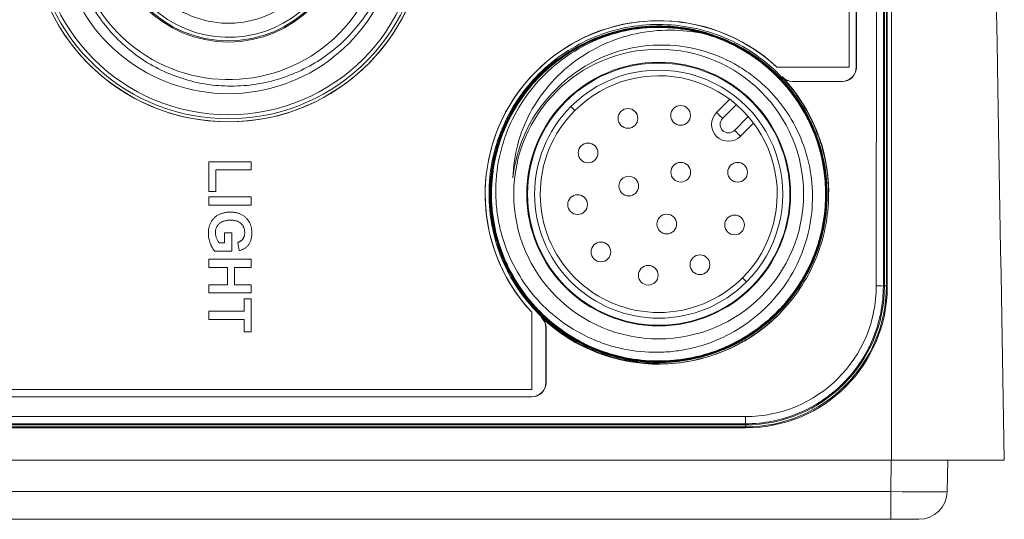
# Model space of a CAD drawing. Header units: millimetres. Extents: x 10 to 272, y 8 to 208.
# Tile 21 of 25: x 164 to 181, y 100 to 109. Entities that reach past the tile are written whole.
import ezdxf

# ---------------------------------------------------------------- set-up
doc = ezdxf.new("R2010")
doc.units = ezdxf.units.MM

msp = doc.modelspace()

# ---------------------------------------------------------------- linework, layer by layer
at = {"color": 7, "linetype": 'Continuous', "lineweight": 15}
for p, q in [((179.3724, 101.1866), (179.3724, 115.1866)), ((178.6221, 112.099), (178.6221, 108.1569)), ((178.6221, 112.0967), (178.6221, 108.1547)), ((178.7471, 112.0991), (178.7471, 108.1554)), ((178.7504, 108.1521), (178.7504, 112.0991)), ((179.1037, 104.2763), (179.1061, 112.1013)), ((179.231, 112.0991), (179.2287, 104.2741)), ((179.2471, 104.2741), (179.2471, 112.0991)), ((179.2824, 112.0975), (179.2824, 104.2757)), ((179.2944, 112.1094), (179.2968, 104.2613)), ((181.1927, 111.4625), (181.2427, 108.5986)), ((178.6221, 108.1569), (177.3431, 108.1569)), ((177.3431, 108.1547), (177.3431, 108.1569)), ((178.6221, 108.1547), (177.3431, 108.1547)), ((178.6221, 108.1547), (178.6221, 108.1569)), ((178.7471, 108.1554), (178.7504, 108.1521)), ((177.438, 107.9802), (177.4395, 107.9835)), ((177.6195, 107.9021), (178.5005, 107.9021)), ((178.4972, 107.9054), (177.621, 107.9054)), ((178.5005, 107.9021), (178.4972, 107.9054)), ((181.2571, 107.7744), (181.3071, 104.9117)), ((176.2735, 107.3543), (176.5058, 107.5865)), ((176.3796, 107.2482), (176.6233, 107.4919)), ((173.7633, 107.3896), (173.6926, 107.4603)), ((176.5917, 107.0361), (176.8354, 107.2798)), ((176.6978, 106.93), (176.9301, 107.1623)), ((167.2765, 105.9517), (167.2765, 106.4805)), ((167.2765, 106.4805), (167.2765, 106.4804)), ((167.2765, 106.4805), (168.0265, 106.4805)), ((167.2765, 105.9516), (167.2765, 106.4804)), ((167.2765, 106.4804), (168.0265, 106.4804)), ((168.0265, 106.4805), (168.0265, 106.3363)), ((168.0265, 106.4805), (168.0265, 106.4804)), ((168.0265, 106.4804), (168.0265, 106.3362)), ((167.4015, 106.3363), (167.4015, 105.9517)), ((167.4015, 106.3363), (167.4015, 106.3362)), ((168.0265, 106.3363), (167.4015, 106.3363)), ((167.4015, 106.3362), (167.4015, 105.9516)), ((168.0265, 106.3362), (167.4015, 106.3362)), ((168.0265, 106.3363), (168.0265, 106.3362)), ((167.4015, 105.9517), (167.2765, 105.9517)), ((167.2765, 105.9517), (167.2765, 105.9516)), ((167.4015, 105.9516), (167.2765, 105.9516)), ((167.4015, 105.9517), (167.4015, 105.9516)), ((167.2765, 105.7114), (167.2765, 105.8556)), ((167.2765, 105.8556), (167.2765, 105.8555)), ((167.2765, 105.8556), (168.0265, 105.8556)), ((167.2765, 105.7113), (167.2765, 105.8555)), ((167.2765, 105.8555), (168.0265, 105.8555)), ((168.0265, 105.8556), (168.0265, 105.7114)), ((168.0265, 105.8556), (168.0265, 105.8555)), ((168.0265, 105.8555), (168.0265, 105.7113)), ((172.1721, 105.9072), (172.1721, 105.905)), ((168.0265, 105.7114), (167.2765, 105.7114)), ((167.2765, 105.7114), (167.2765, 105.7113)), ((168.0265, 105.7113), (167.2765, 105.7113)), ((167.6541, 105.5864), (167.6541, 105.5863)), ((168.0265, 105.7114), (168.0265, 105.7113)), ((167.6603, 105.4422), (167.6603, 105.4421)), ((167.999, 105.3961), (167.999, 105.396)), ((167.3919, 105.2211), (167.3919, 105.221)), ((167.5554, 105.0384), (167.5554, 105.2211)), ((167.5554, 105.2211), (167.5554, 105.221)), ((167.5554, 105.2211), (167.6804, 105.2211)), ((167.5554, 105.0383), (167.5554, 105.221)), ((167.5554, 105.221), (167.6804, 105.221)), ((167.6804, 105.2211), (167.6804, 104.8942)), ((167.6804, 105.2211), (167.6804, 105.221)), ((167.6804, 105.221), (167.6804, 104.8941)), ((167.9112, 105.2208), (167.9112, 105.2207)), ((168.0362, 105.2188), (168.0362, 105.2187)), ((167.2669, 105.2107), (167.2669, 105.2106)), ((167.815, 104.9038), (167.7862, 105.048)), ((167.7862, 105.048), (167.7862, 105.0479)), ((167.815, 104.9037), (167.7862, 105.0479)), ((167.3792, 104.8942), (167.3792, 104.8941)), ((167.6804, 104.8942), (167.3792, 104.8942)), ((167.6804, 104.8941), (167.3792, 104.8941)), ((167.4576, 105.0384), (167.4576, 105.0383)), ((167.4576, 105.0384), (167.5554, 105.0384)), ((167.4576, 105.0383), (167.5554, 105.0383)), ((167.5554, 105.0384), (167.5554, 105.0383)), ((167.6804, 104.8942), (167.6804, 104.8941)), ((167.815, 104.9038), (167.815, 104.9037)), ((167.2765, 104.6058), (167.2765, 104.75)), ((167.2765, 104.75), (167.2765, 104.7499)), ((167.2765, 104.75), (168.0265, 104.75)), ((167.2765, 104.6057), (167.2765, 104.7499)), ((167.2765, 104.7499), (168.0265, 104.7499)), ((168.0265, 104.75), (168.0265, 104.6058)), ((168.0265, 104.75), (168.0265, 104.7499)), ((168.0265, 104.7499), (168.0265, 104.6057)), ((167.6035, 104.6058), (167.2765, 104.6058)), ((167.2765, 104.6058), (167.2765, 104.6057)), ((167.6035, 104.6057), (167.2765, 104.6057)), ((167.6035, 104.2981), (167.6035, 104.6058)), ((167.6035, 104.6058), (167.6035, 104.6057)), ((167.6035, 104.298), (167.6035, 104.6057)), ((167.7285, 104.6058), (167.7285, 104.2981)), ((167.7285, 104.6058), (167.7285, 104.6057)), ((168.0265, 104.6058), (167.7285, 104.6058)), ((167.7285, 104.6057), (167.7285, 104.298)), ((168.0265, 104.6057), (167.7285, 104.6057)), ((168.0265, 104.6058), (168.0265, 104.6057)), ((176.8039, 104.3491), (176.7332, 104.4198)), ((167.2765, 104.1539), (167.2765, 104.2981)), ((167.2765, 104.2981), (167.6035, 104.2981)), ((167.2765, 104.2981), (167.2765, 104.298)), ((167.2765, 104.1538), (167.2765, 104.298)), ((167.2765, 104.298), (167.6035, 104.298)), ((167.6035, 104.2981), (167.6035, 104.298)), ((167.7285, 104.2981), (167.7285, 104.298)), ((167.7285, 104.2981), (168.0265, 104.2981)), ((167.7285, 104.298), (168.0265, 104.298)), ((168.0265, 104.2981), (168.0265, 104.1539)), ((168.0265, 104.2981), (168.0265, 104.298)), ((168.0265, 104.298), (168.0265, 104.1538)), ((179.2287, 104.2741), (179.2471, 104.2741)), ((179.2824, 104.2757), (179.2471, 104.2757)), ((179.2824, 104.2757), (179.2968, 104.2613)), ((167.2765, 104.1539), (167.2765, 104.1538)), ((168.0265, 104.1539), (167.2765, 104.1539)), ((168.0265, 104.1538), (167.2765, 104.1538)), ((167.9015, 103.827), (167.9015, 104.0482)), ((167.9015, 104.0482), (167.9015, 104.0481)), ((167.9015, 104.0482), (168.0265, 104.0482)), ((167.9015, 103.827), (167.9015, 104.0481)), ((167.9015, 104.0481), (168.0265, 104.0481)), ((168.0265, 104.1539), (168.0265, 104.1538)), ((168.0265, 104.0482), (168.0265, 103.4617)), ((168.0265, 104.0482), (168.0265, 104.0481)), ((168.0265, 104.0481), (168.0265, 103.4616)), ((181.3215, 104.0863), (181.3721, 101.1866)), ((167.2765, 103.6828), (167.2765, 103.827)), ((167.2765, 103.6827), (167.2765, 103.827)), ((167.2765, 103.827), (167.2765, 103.827)), ((167.2765, 103.827), (167.9015, 103.827)), ((167.2765, 103.827), (167.9015, 103.827)), ((167.9015, 103.827), (167.9015, 103.827)), ((167.2765, 103.6828), (167.2765, 103.6827)), ((167.9015, 103.6828), (167.2765, 103.6828)), ((167.9015, 103.6827), (167.2765, 103.6827)), ((167.9015, 103.4617), (167.9015, 103.6828)), ((167.9015, 103.6828), (167.9015, 103.6827)), ((167.9015, 103.4616), (167.9015, 103.6827)), ((172.9971, 103.8116), (172.9971, 102.4399)), ((172.9971, 103.8093), (172.9971, 103.8116)), ((172.9971, 103.8093), (172.9971, 102.4376)), ((173.1691, 103.7147), (173.1724, 103.7163)), ((173.2471, 103.5333), (173.2471, 102.5615)), ((173.2504, 102.5582), (173.2504, 103.5348)), ((168.0265, 103.4617), (167.9015, 103.4617)), ((167.9015, 103.4617), (167.9015, 103.4616)), ((168.0265, 103.4616), (167.9015, 103.4616)), ((168.0265, 103.4617), (168.0265, 103.4616)), ((175.2471, 102.9008), (175.2471, 102.892)), ((172.9971, 102.4399), (162.4971, 102.4399)), ((172.9971, 102.4376), (162.4971, 102.4376)), ((172.9971, 102.4376), (172.9971, 102.4399)), ((173.2471, 102.5615), (173.2504, 102.5582)), ((162.4937, 102.3082), (173.0005, 102.3082)), ((172.9972, 102.3116), (162.497, 102.3116)), ((173.0005, 102.3082), (172.9972, 102.3116)), ((158.4596, 101.9579), (176.7846, 101.9579)), ((176.7846, 101.9579), (176.7846, 101.8307)), ((176.7979, 101.7609), (158.4463, 101.7609)), ((176.7846, 101.8307), (158.4596, 101.8307)), ((158.4596, 101.8116), (176.7846, 101.8116)), ((176.7828, 101.7761), (158.4614, 101.7761)), ((176.7828, 101.7761), (176.7828, 101.8116)), ((176.7979, 101.7609), (176.7828, 101.7761)), ((176.7846, 101.8307), (176.7846, 101.8116)), ((155.8718, 101.1866), (179.3724, 101.1866)), ((179.359, 100.6278), (179.3688, 101.1866)), ((180.3686, 101.1866), (180.3589, 100.6278)), ((155.8852, 100.6278), (179.359, 100.6278)), ((179.359, 100.6278), (179.359, 100.1366)), ((179.359, 100.1366), (155.8852, 100.1366)), ((179.8589, 100.1366), (179.359, 100.1366))]:
    msp.add_line(p, q, dxfattribs=at)
at = {"color": 7, "linetype": 'Continuous', "lineweight": 15, "flags": 128}
for points in [[(181.2427, 108.5986), (181.2499, 108.1865), (181.2571, 107.7744)], [(177.621, 107.9054), (177.6202, 107.9037), (177.6195, 107.9021)], [(176.3796, 107.2482), (176.3589, 107.2689), (176.339, 107.2888), (176.3207, 107.3071), (176.3046, 107.3232), (176.2914, 107.3364), (176.2816, 107.3462), (176.2756, 107.3522), (176.2735, 107.3543)], [(176.6978, 106.93), (176.6958, 106.932), (176.6897, 106.9381), (176.6799, 106.9479), (176.6667, 106.9611), (176.6507, 106.9771), (176.6323, 106.9955), (176.6124, 107.0154), (176.5917, 107.0361)], [(181.3071, 104.9117), (181.3143, 104.499), (181.3215, 104.0863)], [(173.2504, 103.5348), (173.2488, 103.534), (173.2471, 103.5333)]]:
    msp.add_lwpolyline(points, dxfattribs=at)
at = {"color": 7, "linetype": 'Continuous', "lineweight": 15}
for centre, radius in [((167.6221, 110.6866), 3.375), ((167.6221, 110.6866), 2.0839), ((167.6221, 110.6866), 2.0625), ((175.2471, 105.9054), 2.5683), ((175.2471, 105.9054), 2.3375), ((175.2482, 105.9047), 2.325), ((174.7021, 107.2479), 0.175), ((175.6357, 107.302), 0.175), ((173.9957, 106.6352), 0.175), ((175.6371, 106.2936), 0.175), ((176.6455, 106.2922), 0.175), ((174.717, 106.047), 0.175), ((173.8102, 105.7186), 0.175), ((175.3906, 105.3734), 0.175), ((176.5915, 105.3586), 0.175), ((174.2229, 104.8794), 0.175), ((175.9787, 104.6521), 0.175), ((175.0621, 104.4667), 0.175)]:
    msp.add_circle(centre, radius, dxfattribs=at)
for centre, radius, start, end in [((167.6221, 110.6866), 3, 116.88952, 63.11048), ((167.6221, 110.6876), 3.4998, 141.79092, 38.20908), ((167.6221, 110.6876), 3.4466, 141.05412, 38.94588), ((167.6232, 110.6858), 2, 148.70025, 121.29978), ((167.6295, 110.6828), 2.7469, 151.99111, 40.92131), ((167.6221, 110.6858), 3.5, 180.0066, 359.9934), ((175.2471, 105.9046), 3.075, 47.03132, 179.99201), ((175.2471, 105.9072), 3.0748, 47.02514, 222.96614), ((175.2471, 105.9054), 2.9565, 74.26398, 102.87829), ((175.2482, 105.9047), 2.2, 315.00001, 135.00001), ((175.2482, 105.9047), 2.1, 315.00001, 135.00001), ((175.2471, 105.9063), 3.0168, 0.72028, 43.42771), ((175.2471, 105.9054), 2.6008, 138.0164, 173.686), ((175.2482, 105.9047), 2.2, 135.00001, 315.00001), ((175.2482, 105.9047), 2.1, 135.00001, 315.00001), ((176.4857, 107.1421), 0.3, 135.00001, 315.00001), ((176.4857, 107.1421), 0.15, 135.00001, 315.00001), ((175.2464, 105.905), 3.0743, 180.00049, 222.97574), ((176.7846, 104.277), 2.3191, 270, 359.98254), ((176.7846, 104.2741), 2.4625, 270, 0), ((179.1336, 102.4105), 1.866, 87.08068, 90.91947), ((175.2471, 105.9063), 3.0168, 226.54925, 314.46786), ((179.8589, 100.6366), 0.5, 270, 359)]:
    msp.add_arc(centre, radius, start, end, dxfattribs=at)
for centre, major_axis, ratio, start_param, end_param in [((178.4971, 108.1555), (-0.1315, 0.2128), 0.9993191, 2.5883838, 4.1585709), ((178.5004, 108.1522), (-0.1315, 0.2128), 0.9993191, 2.5883838, 4.1585709), ((176.7821, 104.2764), (1.7683, -1.7683), 0.9997259, 5.4979394, 7.0684312), ((176.7964, 104.2621), (-1.3153, 2.1279), 0.999319, 2.588262, 4.1587537), ((172.9971, 102.5617), (-0.1315, 0.2128), 0.9993191, 2.5883838, 4.1585709), ((173.0004, 102.5584), (-0.1315, 0.2128), 0.9993191, 2.5883838, 4.1585709), ((179.3589, 100.6366), (1, -0.0087), 0.0087242, 4.7126174, 6.2831092)]:
    msp.add_ellipse(centre, major_axis=major_axis, ratio=ratio, start_param=start_param, end_param=end_param, dxfattribs=at)
for points, knots in [([(168.9789, 113.3622), (169.1113, 113.2922), (169.2372, 113.213), (169.4765, 113.0366), (169.5905, 112.9386), (169.9063, 112.6237), (170.0828, 112.3855), (170.3625, 111.8572), (170.46, 111.5786), (170.5431, 111.139), (170.5597, 110.9903), (170.5704, 110.6949), (170.5648, 110.5474), (170.5309, 110.2525), (170.5023, 110.1045), (170.4241, 109.8188), (170.3744, 109.6798), (170.254, 109.4095), (170.1825, 109.277), (170.0217, 109.027), (169.9325, 108.9092), (169.737, 108.6877), (169.63, 108.5835), (169.4004, 108.3925), (169.1588, 108.2215), (168.8939, 108.089), (168.617, 107.9766), (168.4749, 107.9315), (168.1874, 107.8638), (168.0413, 107.841), (167.7445, 107.818), (167.5942, 107.8181), (167.2994, 107.8412), (167.1536, 107.8642), (166.865, 107.933), (166.7216, 107.9794), (166.4476, 108.0924), (166.3159, 108.1592), (166.063, 108.3133), (165.9409, 108.4014), (165.7145, 108.5938), (165.6097, 108.6979), (165.417, 108.9221), (165.3285, 109.0433), (165.1725, 109.2973), (165.1054, 109.4291), (164.9924, 109.702), (164.9464, 109.8438), (164.8426, 110.2801), (164.8203, 110.5747), (164.8709, 111.1712), (164.943, 111.4584), (165.12, 111.8696), (165.1902, 112.0019), (165.3497, 112.2519), (165.4393, 112.3703), (165.5391, 112.4821)], [0, 0, 0, 0, 0.03125, 0.03125, 0.0625, 0.0625, 0.125, 0.125, 0.1875, 0.1875, 0.21875, 0.21875, 0.25, 0.25, 0.28125, 0.28125, 0.3125, 0.3125, 0.34375, 0.34375, 0.375, 0.375, 0.40625, 0.40625, 0.4375, 0.46875, 0.46875, 0.5, 0.5, 0.53125, 0.53125, 0.5625, 0.5625, 0.59375, 0.59375, 0.625, 0.625, 0.65625, 0.65625, 0.6875, 0.6875, 0.71875, 0.71875, 0.75, 0.75, 0.78125, 0.78125, 0.8125, 0.8125, 0.875, 0.875, 0.9375, 0.9375, 0.96875, 0.96875, 1, 1, 1, 1]), ([(166.7455, 112.1998), (167.113, 112.4129), (167.5456, 112.485), (168.3791, 112.3204), (168.7517, 112.0892), (169.2696, 111.4156), (169.3971, 110.9961), (169.3419, 110.1482), (169.1611, 109.7488), (168.5603, 109.148), (168.1608, 108.9671), (167.313, 108.9119), (166.8935, 109.0395), (166.2199, 109.5573), (165.9887, 109.93), (165.8241, 110.7635), (165.8962, 111.196), (166.1093, 111.5635)], [0, 0, 0, 0, 0.125, 0.125, 0.25, 0.25, 0.375, 0.375, 0.5, 0.5, 0.625, 0.625, 0.75, 0.75, 0.875, 0.875, 1, 1, 1, 1]), ([(175.2471, 102.9008), (174.8527, 102.9006), (174.4594, 102.9789), (173.7315, 103.2805), (173.3978, 103.5036), (172.8409, 104.0612), (172.6182, 104.3953), (172.3176, 105.123), (172.2397, 105.517), (172.2408, 106.3048), (172.3197, 106.6983), (172.6225, 107.4261), (172.8462, 107.7594), (173.404, 108.3152), (173.7384, 108.5377), (174.4667, 108.8377), (174.8604, 108.9153), (175.6489, 108.9137), (176.0423, 108.8345), (176.7692, 108.5317), (177.1028, 108.3079), (177.6586, 107.7499), (177.8809, 107.416), (178.1815, 106.6868), (178.259, 106.2932), (178.2578, 105.5056), (178.1788, 105.1118), (177.8766, 104.3846), (177.6534, 104.0511), (177.0954, 103.494), (176.7616, 103.2714), (176.2157, 103.0456), (176.0265, 102.9882), (175.6399, 102.9113), (175.4443, 102.892), (175.2471, 102.892)], [0, 0, 0, 0, 0.0625, 0.0625, 0.125, 0.125, 0.1875, 0.1875, 0.25, 0.25, 0.3125, 0.3125, 0.375, 0.375, 0.4375, 0.4375, 0.5, 0.5, 0.5625, 0.5625, 0.625, 0.625, 0.6875, 0.6875, 0.75, 0.75, 0.8125, 0.8125, 0.875, 0.875, 0.9375, 0.9375, 0.96875, 0.96875, 1, 1, 1, 1]), ([(174.5881, 108.7876), (174.7765, 108.8308), (174.966, 108.8549), (175.2519, 108.8638), (175.3475, 108.8622), (175.5392, 108.8495), (175.6355, 108.8384), (175.9192, 108.7916), (176.1034, 108.7425), (176.4619, 108.6086), (176.6367, 108.5231), (176.9615, 108.3231), (177.1135, 108.208), (177.3963, 107.9469), (177.5244, 107.8029), (177.6929, 107.5722), (177.7454, 107.4926), (177.8428, 107.3278), (177.8879, 107.2423), (178.01, 106.9807), (178.0734, 106.8009), (178.1651, 106.4306), (178.1934, 106.2381), (178.2119, 105.856), (178.2027, 105.6657), (178.1612, 105.3815), (178.1425, 105.2865), (178.0963, 105.0998), (178.0689, 105.0082), (177.9736, 104.7386), (177.8932, 104.5656), (177.6972, 104.2337), (177.5838, 104.0786), (177.3938, 103.8652), (177.3271, 103.7971), (177.1865, 103.667), (177.1122, 103.6047), (176.8826, 103.4304), (176.7203, 103.3305), (176.3776, 103.1625), (176.1953, 103.0941), (175.826, 102.9954), (175.6381, 102.9641), (175.3513, 102.9446), (175.2543, 102.9427), (175.0623, 102.9484), (174.967, 102.9559), (174.6834, 102.9919), (174.4973, 103.0339), (174.131, 103.1553), (173.9559, 103.2331), (173.7071, 103.3736), (173.6263, 103.4244), (173.4692, 103.5343), (173.3926, 103.5937), (173.1738, 103.781), (173.0417, 103.9185), (172.8048, 104.2179), (172.6993, 104.3816), (172.5245, 104.7213), (172.4541, 104.8983), (172.374, 105.1746), (172.3516, 105.269), (172.3164, 105.4577), (172.3035, 105.5523), (172.2785, 105.837), (172.28, 106.028), (172.3208, 106.4121), (172.3595, 106.5992), (172.4439, 106.8723), (172.4764, 106.9621), (172.5504, 107.1391), (172.5922, 107.2266), (172.7285, 107.48), (172.8346, 107.6383), (173.0768, 107.9337), (173.2143, 108.0716), (173.5089, 108.3146), (173.6669, 108.4212), (173.92, 108.5584), (174.0074, 108.6004), (174.1841, 108.675), (174.2737, 108.7078), (174.5465, 108.7929), (174.7337, 108.8323), (175.1176, 108.8743), (175.3085, 108.8764), (175.5933, 108.8523), (175.688, 108.8397), (175.8768, 108.8052), (175.9713, 108.7831), (176.2478, 108.7041), (176.425, 108.6342), (176.7655, 108.4607), (176.9296, 108.3559), (177.2299, 108.1202), (177.3678, 107.9887), (177.5561, 107.7706), (177.6159, 107.6942), (177.7264, 107.5377), (177.7776, 107.4572), (177.9192, 107.209), (177.9979, 107.0342), (178.1211, 106.6686), (178.164, 106.4827), (178.2016, 106.1992), (178.2096, 106.104), (178.2163, 105.912), (178.215, 105.8151), (178.1971, 105.5282), (178.1669, 105.3401), (178.0705, 104.9702), (178.0033, 104.7874), (177.8376, 104.4437), (177.7388, 104.2807), (177.5662, 104.0498), (177.5045, 103.9751), (177.3754, 103.8335), (177.3078, 103.7662), (177.0958, 103.5746), (176.9418, 103.46), (176.6114, 103.2613), (176.4392, 103.1793), (176.1704, 103.0816), (176.0791, 103.0533), (175.893, 103.0054), (175.7981, 102.9859), (175.5142, 102.9416), (175.3241, 102.9305), (174.9419, 102.945), (174.749, 102.9712), (174.3777, 103.0589), (174.1972, 103.1202), (173.9344, 103.239), (173.8482, 103.2832), (173.6822, 103.3787), (173.6019, 103.4301), (173.3691, 103.5957), (173.2238, 103.7216), (172.9585, 104.0011), (172.8413, 104.1516), (172.6879, 104.3929), (172.6405, 104.476), (172.5535, 104.6474), (172.5139, 104.7358), (172.4093, 105.0033), (172.3574, 105.1866), (172.2889, 105.5629), (172.2728, 105.7569), (172.278, 106.1383), (172.2988, 106.3278), (172.358, 106.6102), (172.3824, 106.7039), (172.4396, 106.8866), (172.4725, 106.9761), (172.5837, 107.2393), (172.6752, 107.4085), (172.8905, 107.7279), (173.012, 107.8749), (173.2817, 108.1444), (173.4319, 108.268), (173.7497, 108.4814), (173.9173, 108.5719), (174.2699, 108.7205), (174.4557, 108.7783), (174.8291, 108.856), (175.0186, 108.8769), (175.3072, 108.8805), (175.4039, 108.877), (175.5946, 108.8609), (175.6892, 108.8483), (175.9702, 108.7969), (176.1554, 108.7444), (176.5139, 108.6038), (176.6838, 108.5173), (177.0056, 108.3126), (177.1589, 108.193), (177.4364, 107.9293), (177.5612, 107.7854), (177.7831, 107.4736), (177.88, 107.3049), (178.0372, 106.9575), (178.099, 106.7771), (178.1877, 106.4026), (178.2136, 106.2116), (178.2286, 105.831), (178.2178, 105.6387), (178.1589, 105.2582), (178.1115, 105.0735), (177.9821, 104.7148), (177.8989, 104.539), (177.7022, 104.2107), (177.5892, 104.0574), (177.3335, 103.7727), (177.1901, 103.6412), (176.8854, 103.4117), (176.7229, 103.312), (176.3769, 103.1434), (176.1963, 103.0763), (175.8282, 102.9783), (175.6383, 102.9467), (175.2541, 102.9208), (175.0635, 102.9265), (174.6851, 102.974), (174.4954, 103.0167), (174.1319, 103.1365), (173.9575, 103.2131), (173.6236, 103.4001), (173.4639, 103.5111), (173.173, 103.7578), (173.04, 103.8945), (172.8597, 104.1198), (172.803, 104.1982), (172.6984, 104.3585), (172.6502, 104.4408), (172.5178, 104.694), (172.4452, 104.8722), (172.3354, 105.2413), (172.2989, 105.4285), (172.262, 105.808), (172.2619, 106.0025), (172.2987, 106.3835), (172.335, 106.5705), (172.4438, 106.9373), (172.5168, 107.1176), (172.6934, 107.4557), (172.7973, 107.6156), (172.9773, 107.8412), (173.0413, 107.9138), (173.1745, 108.0512), (173.2442, 108.1163), (173.4618, 108.3014), (173.6196, 108.4115), (173.9554, 108.6002), (174.1299, 108.6771), (174.4919, 108.7969), (174.6814, 108.8401), (175.0612, 108.8885), (175.2516, 108.8943), (175.6333, 108.8694), (175.8254, 108.8381), (176.1942, 108.7407), (176.3731, 108.6748), (176.6328, 108.5493), (176.7179, 108.503), (176.8814, 108.4034), (176.9604, 108.35), (177.1891, 108.1787), (177.3313, 108.0494), (177.5898, 107.7637), (177.7035, 107.6105), (177.8514, 107.3657), (177.8968, 107.2816), (177.98, 107.1083), (178.0176, 107.019), (178.1163, 106.7493), (178.1642, 106.565), (178.2247, 106.1873), (178.2368, 105.9931), (178.2238, 105.6118), (178.1992, 105.4227), (178.1346, 105.1417), (178.1084, 105.0485), (178.0477, 104.8668), (178.0131, 104.7779), (177.897, 104.5169), (177.8027, 104.3496), (177.5816, 104.0338), (177.4575, 103.8889), (177.2518, 103.6903), (177.18, 103.6273), (177.0296, 103.5076), (176.9509, 103.4511), (176.7098, 103.2947), (176.5408, 103.2069), (176.1863, 103.0638), (175.9996, 103.0087), (175.6249, 102.9364), (175.4352, 102.9182), (175.147, 102.9184), (175.0502, 102.9232), (174.8595, 102.9419), (174.7651, 102.9557), (174.4847, 103.0106), (174.3009, 103.0652), (173.9435, 103.2102), (173.7744, 103.2988), (173.5349, 103.4548), (173.4575, 103.5108), (173.3073, 103.6306), (173.2346, 103.6946), (173.0282, 103.8948), (172.9048, 104.0399), (172.6861, 104.3533), (172.5906, 104.523), (172.4362, 104.8721), (172.376, 105.0529), (172.3117, 105.3336), (172.2947, 105.4291), (172.2702, 105.6192), (172.2625, 105.7143), (172.2532, 105.9999), (172.2651, 106.1909), (172.3264, 106.5721), (172.3749, 106.7567), (172.4733, 107.0251), (172.5103, 107.1131), (172.5933, 107.2861), (172.6395, 107.3715), (172.7883, 107.6176), (172.902, 107.7704), (173.1582, 108.0538), (173.3021, 108.185), (173.4549, 108.2994)], [0, 0, 0, 0, 0.0078125, 0.0078125, 0.0117187, 0.0117187, 0.015625, 0.015625, 0.0234375, 0.0234375, 0.03125, 0.03125, 0.0390625, 0.0390625, 0.046875, 0.046875, 0.0507812, 0.0507812, 0.0546875, 0.0546875, 0.0625, 0.0625, 0.0703125, 0.0703125, 0.078125, 0.078125, 0.0820312, 0.0820312, 0.0859375, 0.0859375, 0.09375, 0.09375, 0.1015625, 0.1015625, 0.1054687, 0.1054687, 0.109375, 0.109375, 0.1171875, 0.1171875, 0.125, 0.125, 0.1328125, 0.1328125, 0.1367187, 0.1367187, 0.140625, 0.140625, 0.1484375, 0.1484375, 0.15625, 0.15625, 0.1601562, 0.1601562, 0.1640625, 0.1640625, 0.171875, 0.171875, 0.1796875, 0.1796875, 0.1875, 0.1875, 0.1914062, 0.1914062, 0.1953125, 0.1953125, 0.203125, 0.203125, 0.2109375, 0.2109375, 0.2148437, 0.2148437, 0.21875, 0.21875, 0.2265625, 0.2265625, 0.234375, 0.234375, 0.2421875, 0.2421875, 0.2460937, 0.2460937, 0.25, 0.25, 0.2578125, 0.2578125, 0.265625, 0.265625, 0.2695312, 0.2695312, 0.2734375, 0.2734375, 0.28125, 0.28125, 0.2890625, 0.2890625, 0.296875, 0.296875, 0.3007812, 0.3007812, 0.3046875, 0.3046875, 0.3125, 0.3125, 0.3203125, 0.3203125, 0.3242187, 0.3242187, 0.328125, 0.328125, 0.3359375, 0.3359375, 0.34375, 0.34375, 0.3515625, 0.3515625, 0.3554687, 0.3554687, 0.359375, 0.359375, 0.3671875, 0.3671875, 0.375, 0.375, 0.3789062, 0.3789062, 0.3828125, 0.3828125, 0.390625, 0.390625, 0.3984375, 0.3984375, 0.40625, 0.40625, 0.4101562, 0.4101562, 0.4140625, 0.4140625, 0.421875, 0.421875, 0.4296875, 0.4296875, 0.4335937, 0.4335937, 0.4375, 0.4375, 0.4453125, 0.4453125, 0.453125, 0.453125, 0.4609375, 0.4609375, 0.4648437, 0.4648437, 0.46875, 0.46875, 0.4765625, 0.4765625, 0.484375, 0.484375, 0.4921875, 0.4921875, 0.5, 0.5, 0.5078125, 0.5078125, 0.515625, 0.515625, 0.5195312, 0.5195312, 0.5234375, 0.5234375, 0.53125, 0.53125, 0.5390625, 0.5390625, 0.546875, 0.546875, 0.5546875, 0.5546875, 0.5625, 0.5625, 0.5703125, 0.5703125, 0.578125, 0.578125, 0.5859375, 0.5859375, 0.59375, 0.59375, 0.6015625, 0.6015625, 0.609375, 0.609375, 0.6171875, 0.6171875, 0.625, 0.625, 0.6328125, 0.6328125, 0.640625, 0.640625, 0.6484375, 0.6484375, 0.65625, 0.65625, 0.6640625, 0.6640625, 0.671875, 0.671875, 0.6796875, 0.6796875, 0.6835937, 0.6835937, 0.6875, 0.6875, 0.6953125, 0.6953125, 0.703125, 0.703125, 0.7109375, 0.7109375, 0.71875, 0.71875, 0.7265625, 0.7265625, 0.734375, 0.734375, 0.7382812, 0.7382812, 0.7421875, 0.7421875, 0.75, 0.75, 0.7578125, 0.7578125, 0.765625, 0.765625, 0.7734375, 0.7734375, 0.78125, 0.78125, 0.7890625, 0.7890625, 0.7929687, 0.7929687, 0.796875, 0.796875, 0.8046875, 0.8046875, 0.8125, 0.8125, 0.8164062, 0.8164062, 0.8203125, 0.8203125, 0.828125, 0.828125, 0.8359375, 0.8359375, 0.84375, 0.84375, 0.8476562, 0.8476562, 0.8515625, 0.8515625, 0.859375, 0.859375, 0.8671875, 0.8671875, 0.8710937, 0.8710937, 0.875, 0.875, 0.8828125, 0.8828125, 0.890625, 0.890625, 0.8984375, 0.8984375, 0.9023437, 0.9023437, 0.90625, 0.90625, 0.9140625, 0.9140625, 0.921875, 0.921875, 0.9257812, 0.9257812, 0.9296875, 0.9296875, 0.9375, 0.9375, 0.9453125, 0.9453125, 0.953125, 0.953125, 0.9570312, 0.9570312, 0.9609375, 0.9609375, 0.96875, 0.96875, 0.9765625, 0.9765625, 0.9804687, 0.9804687, 0.984375, 0.984375, 0.9921875, 0.9921875, 1, 1, 1, 1]), ([(176.0489, 108.7512), (176.2312, 108.6999), (176.4057, 108.6321), (176.6562, 108.5066), (176.7378, 108.4608), (176.8973, 108.361), (176.9753, 108.3067), (177.1989, 108.135), (177.3355, 108.0076), (177.5842, 107.7274), (177.6966, 107.5733), (177.8873, 107.2516), (177.967, 107.0827), (178.0625, 106.8173), (178.0904, 106.7264), (178.1369, 106.5444), (178.1556, 106.4527), (178.1989, 106.1761), (178.2103, 105.9893), (178.197, 105.611), (178.1725, 105.4254), (178.1099, 105.1525), (178.0848, 105.0624), (178.0257, 104.8841), (177.9915, 104.7954), (177.8776, 104.5373), (177.7863, 104.3744), (177.5735, 104.0669), (177.4506, 103.921), (177.1829, 103.6589), (177.0379, 103.5415), (176.8032, 103.386), (176.7217, 103.3374), (176.5555, 103.2487), (176.4708, 103.2086), (176.2122, 103.1009), (176.0338, 103.0454), (175.6643, 102.9685), (175.4769, 102.948), (175.1037, 102.9424), (174.9157, 102.9573), (174.5441, 103.023), (174.3641, 103.073), (174.1023, 103.1729), (174.0165, 103.2104), (173.8476, 103.294), (173.7647, 103.3402), (173.5255, 103.4885), (173.377, 103.6014), (173.1015, 103.8553), (172.9741, 103.9973), (172.7521, 104.2982), (172.6558, 104.4582), (172.534, 104.7128), (172.4971, 104.8003), (172.4325, 104.9767), (172.4046, 105.066), (172.3337, 105.3368), (172.3034, 105.5216), (172.2783, 105.8993), (172.2839, 106.0863), (172.3184, 106.3642), (172.3342, 106.4563), (172.3749, 106.6398), (172.3999, 106.7315), (172.4869, 106.9998), (172.5611, 107.1711), (172.7414, 107.4989), (172.8488, 107.6565), (173.0881, 107.9446), (173.2204, 108.0762), (173.4378, 108.2551), (173.5139, 108.3118), (173.6701, 108.4171), (173.7502, 108.4656), (173.9963, 108.5995), (174.1681, 108.673), (174.5277, 108.7876), (174.7119, 108.8274), (175.0825, 108.8716), (175.2712, 108.8763), (175.6475, 108.8495), (175.8317, 108.8185), (176.1025, 108.7463), (176.1917, 108.718), (176.3684, 108.6524), (176.4557, 108.6152), (176.709, 108.4926), (176.8686, 108.3958), (177.1691, 108.1722), (177.3106, 108.0442), (177.563, 107.7683), (177.6755, 107.6193), (177.8234, 107.379), (177.8693, 107.2958), (177.9521, 107.1271), (177.9892, 107.0413), (178.0883, 106.7795), (178.138, 106.599), (178.2028, 106.2261), (178.2171, 106.0395), (178.2122, 105.7595), (178.2062, 105.6662), (178.1853, 105.4795), (178.1702, 105.3857), (178.1121, 105.1095), (178.0566, 104.9313), (177.9122, 104.5863), (177.8223, 104.4181), (177.615, 104.1061), (177.4976, 103.9611), (177.3006, 103.76), (177.2311, 103.6955), (177.087, 103.574), (177.0126, 103.5172), (176.7822, 103.3577), (176.6193, 103.2661), (176.2743, 103.1135), (176.0953, 103.0541), (175.7316, 102.9701), (175.5448, 102.9451), (175.1676, 102.9311), (174.9811, 102.942), (174.7041, 102.9844), (174.6123, 103.0029), (174.4297, 103.0488), (174.3388, 103.0763), (174.0736, 103.1707), (173.9044, 103.2496), (173.5815, 103.4391), (173.4268, 103.5508), (173.1457, 103.7976), (173.0176, 103.9334), (172.8444, 104.1559), (172.7896, 104.2336), (172.6888, 104.3922), (172.6424, 104.4735), (172.5152, 104.7229), (172.4461, 104.8967), (172.3406, 105.26), (172.3058, 105.4442), (172.2797, 105.723), (172.2754, 105.8163), (172.2756, 106.0041), (172.2802, 106.099), (172.3074, 106.38), (172.3429, 106.5634), (172.4481, 106.9221), (172.5188, 107.0992), (172.6901, 107.4325), (172.7907, 107.5897), (173.0217, 107.8851), (173.1528, 108.0234), (173.4344, 108.2691), (173.586, 108.3782), (173.83, 108.5208), (173.9141, 108.5647), (174.0844, 108.6435), (174.171, 108.6787), (174.4349, 108.7719), (174.6172, 108.8176), (174.9909, 108.8741), (175.1776, 108.8842), (175.4574, 108.8733), (175.5507, 108.8653), (175.7371, 108.8403), (175.8306, 108.8232), (176.1051, 108.7594), (176.2821, 108.7001), (176.6242, 108.5486), (176.7905, 108.4551), (177.098, 108.2417), (177.2407, 108.1214), (177.4379, 107.9202), (177.5011, 107.8493), (177.6196, 107.7031), (177.6749, 107.6276), (177.8298, 107.3942), (177.9183, 107.2295), (178.0644, 106.8813), (178.1203, 106.7016), (178.1974, 106.3364), (178.219, 106.1488), (178.2261, 105.7718), (178.2119, 105.5855), (178.1488, 105.2173), (178.0991, 105.0334), (177.9672, 104.6822), (177.8855, 104.5145), (177.6904, 104.1946), (177.5762, 104.0419), (177.3248, 103.765), (177.187, 103.6391), (176.9615, 103.4694), (176.883, 103.4159), (176.7229, 103.3177), (176.6409, 103.2726), (176.3895, 103.1493), (176.2147, 103.0829), (175.8496, 102.983), (175.6651, 102.951), (175.386, 102.9291), (175.2925, 102.9261), (175.1048, 102.9291), (175.01, 102.9351), (174.7294, 102.9663), (174.5466, 103.0044), (174.1894, 103.1146), (174.0133, 103.1877), (173.6824, 103.3636), (173.5265, 103.4662), (173.2341, 103.7011), (173.0976, 103.834), (172.8555, 104.1186), (172.7483, 104.2716), (172.6087, 104.5174), (172.5659, 104.602), (172.4891, 104.7732), (172.455, 104.8602), (172.365, 105.1252), (172.3214, 105.308), (172.2692, 105.6823), (172.2611, 105.8691), (172.2751, 106.1488), (172.2841, 106.242), (172.3111, 106.4281), (172.3292, 106.5214), (172.396, 106.7952), (172.4571, 106.9716), (172.6121, 107.3121), (172.7072, 107.4775), (172.9236, 107.7829), (173.0453, 107.9244), (173.2482, 108.1197), (173.3197, 108.1823), (173.4671, 108.2994), (173.5431, 108.3541), (173.7778, 108.5069), (173.9433, 108.5939), (174.2925, 108.737), (174.4729, 108.7915), (174.8387, 108.8656), (175.0262, 108.8857), (175.4034, 108.89), (175.5897, 108.8743), (175.8654, 108.825), (175.9568, 108.8043), (176.1382, 108.7538), (176.2284, 108.7241), (176.4912, 108.6233), (176.6584, 108.5404), (176.9769, 108.3435), (177.1289, 108.2282), (177.4044, 107.9752), (177.5295, 107.8366), (177.6978, 107.6104), (177.7509, 107.5316), (177.8483, 107.3708), (177.893, 107.2886), (178.015, 107.0366), (178.0805, 106.8614), (178.1787, 106.4963), (178.2099, 106.3112), (178.2306, 106.032), (178.2332, 105.9386), (178.2295, 105.751), (178.2231, 105.6563), (178.1908, 105.3756), (178.152, 105.1929), (178.0406, 104.8362), (177.967, 104.6604), (177.79, 104.3298), (177.6869, 104.1743), (177.4515, 103.8828), (177.3182, 103.7464), (177.0329, 103.5048), (176.8798, 103.398), (176.6341, 103.259), (176.5493, 103.2162), (176.3778, 103.1397), (176.2907, 103.1056), (176.0255, 103.0159), (175.8434, 102.9727), (175.4684, 102.9207), (175.2815, 102.9128), (175.0019, 102.9269), (174.9088, 102.936), (174.723, 102.963), (174.6297, 102.9811), (174.3555, 103.0479), (174.179, 103.1091), (173.8387, 103.2639), (173.6734, 103.3588), (173.3675, 103.5752), (173.2259, 103.6967), (172.9655, 103.9666), (172.8468, 104.1156), (172.6424, 104.4285), (172.5552, 104.5937), (172.4475, 104.8549), (172.4156, 104.9442), (172.3608, 105.1237), (172.3377, 105.2143), (172.2814, 105.4885), (172.2609, 105.675), (172.2555, 106.0531), (172.2706, 106.2395), (172.319, 106.5153), (172.3394, 106.6066), (172.3891, 106.7879), (172.4185, 106.8782), (172.5185, 107.1419), (172.6008, 107.3095), (172.7962, 107.6284), (172.9104, 107.7806), (173.1644, 108.0595), (173.3053, 108.1873), (173.4549, 108.2994)], [0, 0, 0, 0, 0.0078125, 0.0078125, 0.0117187, 0.0117187, 0.015625, 0.015625, 0.0234375, 0.0234375, 0.03125, 0.03125, 0.0390625, 0.0390625, 0.0429687, 0.0429687, 0.046875, 0.046875, 0.0546875, 0.0546875, 0.0625, 0.0625, 0.0664062, 0.0664062, 0.0703125, 0.0703125, 0.078125, 0.078125, 0.0859375, 0.0859375, 0.09375, 0.09375, 0.0976562, 0.0976562, 0.1015625, 0.1015625, 0.109375, 0.109375, 0.1171875, 0.1171875, 0.125, 0.125, 0.1328125, 0.1328125, 0.1367187, 0.1367187, 0.140625, 0.140625, 0.1484375, 0.1484375, 0.15625, 0.15625, 0.1640625, 0.1640625, 0.1679687, 0.1679687, 0.171875, 0.171875, 0.1796875, 0.1796875, 0.1875, 0.1875, 0.1914062, 0.1914062, 0.1953125, 0.1953125, 0.203125, 0.203125, 0.2109375, 0.2109375, 0.21875, 0.21875, 0.2226562, 0.2226562, 0.2265625, 0.2265625, 0.234375, 0.234375, 0.2421875, 0.2421875, 0.25, 0.25, 0.2578125, 0.2578125, 0.2617187, 0.2617187, 0.265625, 0.265625, 0.2734375, 0.2734375, 0.28125, 0.28125, 0.2890625, 0.2890625, 0.2929687, 0.2929687, 0.296875, 0.296875, 0.3046875, 0.3046875, 0.3125, 0.3125, 0.3164062, 0.3164062, 0.3203125, 0.3203125, 0.328125, 0.328125, 0.3359375, 0.3359375, 0.34375, 0.34375, 0.3476562, 0.3476562, 0.3515625, 0.3515625, 0.359375, 0.359375, 0.3671875, 0.3671875, 0.375, 0.375, 0.3828125, 0.3828125, 0.3867187, 0.3867187, 0.390625, 0.390625, 0.3984375, 0.3984375, 0.40625, 0.40625, 0.4140625, 0.4140625, 0.4179687, 0.4179687, 0.421875, 0.421875, 0.4296875, 0.4296875, 0.4375, 0.4375, 0.4414062, 0.4414062, 0.4453125, 0.4453125, 0.453125, 0.453125, 0.4609375, 0.4609375, 0.46875, 0.46875, 0.4765625, 0.4765625, 0.484375, 0.484375, 0.4882812, 0.4882812, 0.4921875, 0.4921875, 0.5, 0.5, 0.5078125, 0.5078125, 0.5117187, 0.5117187, 0.515625, 0.515625, 0.5234375, 0.5234375, 0.53125, 0.53125, 0.5390625, 0.5390625, 0.5429687, 0.5429687, 0.546875, 0.546875, 0.5546875, 0.5546875, 0.5625, 0.5625, 0.5703125, 0.5703125, 0.578125, 0.578125, 0.5859375, 0.5859375, 0.59375, 0.59375, 0.6015625, 0.6015625, 0.609375, 0.609375, 0.6132812, 0.6132812, 0.6171875, 0.6171875, 0.625, 0.625, 0.6328125, 0.6328125, 0.6367187, 0.6367187, 0.640625, 0.640625, 0.6484375, 0.6484375, 0.65625, 0.65625, 0.6640625, 0.6640625, 0.671875, 0.671875, 0.6796875, 0.6796875, 0.6835937, 0.6835937, 0.6875, 0.6875, 0.6953125, 0.6953125, 0.703125, 0.703125, 0.7070312, 0.7070312, 0.7109375, 0.7109375, 0.71875, 0.71875, 0.7265625, 0.7265625, 0.734375, 0.734375, 0.7382812, 0.7382812, 0.7421875, 0.7421875, 0.75, 0.75, 0.7578125, 0.7578125, 0.765625, 0.765625, 0.7734375, 0.7734375, 0.7773437, 0.7773437, 0.78125, 0.78125, 0.7890625, 0.7890625, 0.796875, 0.796875, 0.8046875, 0.8046875, 0.8085937, 0.8085937, 0.8125, 0.8125, 0.8203125, 0.8203125, 0.828125, 0.828125, 0.8320312, 0.8320312, 0.8359375, 0.8359375, 0.84375, 0.84375, 0.8515625, 0.8515625, 0.859375, 0.859375, 0.8671875, 0.8671875, 0.875, 0.875, 0.8789062, 0.8789062, 0.8828125, 0.8828125, 0.890625, 0.890625, 0.8984375, 0.8984375, 0.9023437, 0.9023437, 0.90625, 0.90625, 0.9140625, 0.9140625, 0.921875, 0.921875, 0.9296875, 0.9296875, 0.9375, 0.9375, 0.9453125, 0.9453125, 0.9492187, 0.9492187, 0.953125, 0.953125, 0.9609375, 0.9609375, 0.96875, 0.96875, 0.9726562, 0.9726562, 0.9765625, 0.9765625, 0.984375, 0.984375, 0.9921875, 0.9921875, 1, 1, 1, 1]), ([(174.5881, 108.7876), (174.3926, 108.7393), (174.2054, 108.6719), (173.8466, 108.5006), (173.6735, 108.3954), (173.3548, 108.1535), (173.2076, 108.0163), (172.944, 107.714), (172.8295, 107.5515), (172.6347, 107.2046), (172.554, 107.0182), (172.4344, 106.6387), (172.3943, 106.4441), (172.3643, 106.145), (172.3594, 106.0441), (172.3601, 105.8447), (172.3656, 105.7455), (172.3869, 105.5482), (172.4026, 105.45), (172.4446, 105.2547), (172.4709, 105.1571), (172.5643, 104.8719), (172.6455, 104.6906), (172.8451, 104.3457), (172.9646, 104.1816), (173.2309, 103.8865), (173.3786, 103.7533), (173.7048, 103.5173), (173.8779, 103.4184), (174.1507, 103.2984), (174.2439, 103.2631), (174.435, 103.2021), (174.5326, 103.1767), (174.8256, 103.1166), (175.0233, 103.0974), (175.3234, 103.1001), (175.4244, 103.1064), (175.6228, 103.1298), (175.8188, 103.1636), (176.01, 103.218), (176.1987, 103.2829), (176.2924, 103.3209), (176.5644, 103.4487), (176.734, 103.552), (177.0505, 103.7944), (177.1976, 103.9345), (177.4538, 104.2383), (177.5654, 104.4038), (177.7522, 104.7602), (177.8246, 104.9455), (177.9288, 105.3295), (177.9603, 105.5304), (177.9787, 105.928), (177.9665, 106.1264), (177.8969, 106.5227), (177.8406, 106.7145), (177.6875, 107.0814), (177.589, 107.2592), (177.3584, 107.5843), (177.2264, 107.7329), (177.0024, 107.9342), (176.9237, 107.9973), (176.7612, 108.1131), (176.677, 108.1662), (176.4159, 108.3113), (176.2282, 108.3894), (175.8453, 108.5002), (175.6485, 108.5341), (175.2465, 108.5569), (175.0479, 108.5456), (174.6556, 108.4783), (174.4602, 108.4212), (174.0936, 108.2667), (173.92, 108.1692), (173.5935, 107.9328), (173.4458, 107.7976), (173.3138, 107.6452)], [0, 0, 0, 0, 0.03125, 0.03125, 0.0625, 0.0625, 0.09375, 0.09375, 0.125, 0.125, 0.15625, 0.15625, 0.1875, 0.1875, 0.203125, 0.203125, 0.21875, 0.21875, 0.234375, 0.234375, 0.25, 0.25, 0.28125, 0.28125, 0.3125, 0.3125, 0.34375, 0.34375, 0.375, 0.375, 0.390625, 0.390625, 0.40625, 0.40625, 0.4375, 0.4375, 0.453125, 0.453125, 0.46875, 0.484375, 0.484375, 0.5, 0.5, 0.53125, 0.53125, 0.5625, 0.5625, 0.59375, 0.59375, 0.625, 0.625, 0.65625, 0.65625, 0.6875, 0.6875, 0.71875, 0.71875, 0.75, 0.75, 0.78125, 0.78125, 0.796875, 0.796875, 0.8125, 0.8125, 0.84375, 0.84375, 0.875, 0.875, 0.90625, 0.90625, 0.9375, 0.9375, 0.96875, 0.96875, 1, 1, 1, 1]), ([(172.6621, 106.1915), (172.6687, 106.3946), (172.6983, 106.593), (172.8015, 106.9809), (172.8766, 107.1718), (173.0649, 107.5261), (173.1786, 107.6921), (173.4452, 107.9986), (173.5927, 108.1351), (173.9152, 108.3754), (174.0918, 108.4794), (174.4574, 108.6449), (174.648, 108.7079), (175.0453, 108.7928), (175.2456, 108.8129), (175.6471, 108.8129), (175.85, 108.7924), (176.0489, 108.7512)], [0, 0, 0, 0, 0.125, 0.125, 0.25, 0.25, 0.375, 0.375, 0.5, 0.5, 0.625, 0.625, 0.75, 0.75, 0.875, 0.875, 1, 1, 1, 1]), ([(167.2669, 105.2107), (167.2671, 105.2202), (167.2673, 105.239), (167.2696, 105.2667), (167.2735, 105.2935), (167.279, 105.3193), (167.2857, 105.3442), (167.2941, 105.3682), (167.3042, 105.3911), (167.3155, 105.4133), (167.3285, 105.4342), (167.3427, 105.4538), (167.3584, 105.4721), (167.3751, 105.4892), (167.3935, 105.5046), (167.413, 105.519), (167.4339, 105.5317), (167.4559, 105.5432), (167.4788, 105.5535), (167.5025, 105.5621), (167.5265, 105.5696), (167.551, 105.5759), (167.5761, 105.5804), (167.6016, 105.584), (167.6277, 105.5859), (167.6452, 105.5862), (167.6541, 105.5864)], [0, 0, 0, 0, 0.0468707, 0.0923962, 0.1367573, 0.1800921, 0.2222676, 0.2638383, 0.3050276, 0.3458365, 0.3861445, 0.42605, 0.4652358, 0.5044704, 0.5436562, 0.5833623, 0.623331, 0.6642537, 0.7055425, 0.7468167, 0.7881548, 0.8296032, 0.8712469, 0.9135513, 0.9563339, 1, 1, 1, 1]), ([(167.2669, 105.2106), (167.2671, 105.2201), (167.2673, 105.2389), (167.2696, 105.2666), (167.2735, 105.2934), (167.279, 105.3192), (167.2857, 105.3441), (167.2941, 105.3681), (167.3042, 105.391), (167.3155, 105.4132), (167.3285, 105.4341), (167.3427, 105.4537), (167.3584, 105.472), (167.3751, 105.4891), (167.3935, 105.5046), (167.413, 105.5189), (167.4339, 105.5317), (167.4559, 105.5432), (167.4788, 105.5534), (167.5025, 105.562), (167.5265, 105.5696), (167.551, 105.5758), (167.5761, 105.5803), (167.6016, 105.5839), (167.6277, 105.5858), (167.6452, 105.5861), (167.6541, 105.5863)], [0, 0, 0, 0, 0.0468707, 0.0923962, 0.1367573, 0.1800921, 0.2222676, 0.2638383, 0.3050276, 0.3458365, 0.3861445, 0.42605, 0.4652358, 0.5044704, 0.5436562, 0.5833623, 0.623331, 0.6642537, 0.7055425, 0.7468167, 0.7881548, 0.8296032, 0.8712469, 0.9135513, 0.9563339, 1, 1, 1, 1]), ([(167.6541, 105.5864), (167.6637, 105.5862), (167.6825, 105.586), (167.7104, 105.5836), (167.7375, 105.58), (167.7637, 105.5744), (167.7892, 105.5678), (167.8138, 105.5593), (167.8377, 105.5496), (167.8606, 105.5381), (167.8826, 105.5255), (167.9032, 105.5111), (167.9226, 105.4955), (167.9407, 105.4785), (167.9573, 105.4599), (167.9726, 105.44), (167.9869, 105.4188), (167.995, 105.4037), (167.999, 105.3961)], [0, 0, 0, 0, 0.0690708, 0.1361684, 0.2018636, 0.2660974, 0.3293202, 0.3919678, 0.4537299, 0.5154878, 0.5765605, 0.6368287, 0.6967303, 0.756317, 0.8159695, 0.8762745, 0.9375352, 1, 1, 1, 1]), ([(167.6541, 105.5863), (167.6637, 105.5862), (167.6825, 105.5859), (167.7104, 105.5835), (167.7375, 105.5799), (167.7637, 105.5744), (167.7892, 105.5677), (167.8138, 105.5592), (167.8377, 105.5495), (167.8606, 105.538), (167.8826, 105.5254), (167.9032, 105.511), (167.9226, 105.4954), (167.9407, 105.4784), (167.9573, 105.4598), (167.9726, 105.4399), (167.9869, 105.4187), (167.995, 105.4036), (167.999, 105.396)], [0, 0, 0, 0, 0.0690708, 0.1361684, 0.2018636, 0.2660974, 0.3293202, 0.3919678, 0.4537299, 0.5154878, 0.5765605, 0.6368287, 0.6967303, 0.756317, 0.8159695, 0.8762745, 0.9375352, 1, 1, 1, 1]), ([(167.6603, 105.4422), (167.6494, 105.442), (167.6284, 105.4417), (167.5979, 105.4389), (167.5695, 105.4341), (167.5432, 105.4273), (167.5189, 105.4189), (167.4967, 105.4084), (167.4767, 105.3958), (167.4588, 105.3815), (167.4429, 105.3657), (167.4294, 105.3484), (167.4177, 105.3302), (167.4084, 105.3106), (167.4009, 105.2899), (167.3957, 105.268), (167.3925, 105.2449), (167.3921, 105.2291), (167.3919, 105.2211)], [0, 0, 0, 0, 0.0823884, 0.1601267, 0.2328385, 0.3013641, 0.3664839, 0.4285625, 0.4880142, 0.5460717, 0.602689, 0.658068, 0.7127522, 0.7673233, 0.8227994, 0.8796729, 0.9385558, 1, 1, 1, 1]), ([(167.6603, 105.4421), (167.6494, 105.4419), (167.6284, 105.4416), (167.5979, 105.4388), (167.5695, 105.434), (167.5432, 105.4272), (167.5189, 105.4188), (167.4967, 105.4083), (167.4767, 105.3957), (167.4588, 105.3814), (167.4429, 105.3656), (167.4294, 105.3483), (167.4177, 105.3301), (167.4084, 105.3105), (167.4009, 105.2899), (167.3957, 105.2679), (167.3925, 105.2449), (167.3921, 105.229), (167.3919, 105.221)], [0, 0, 0, 0, 0.0823884, 0.1601267, 0.2328385, 0.3013641, 0.3664839, 0.4285625, 0.4880142, 0.5460717, 0.602689, 0.658068, 0.7127522, 0.7673233, 0.8227994, 0.8796729, 0.9385558, 1, 1, 1, 1]), ([(167.9112, 105.2208), (167.9109, 105.229), (167.9105, 105.2452), (167.9077, 105.2687), (167.9027, 105.2909), (167.8958, 105.3119), (167.8869, 105.3316), (167.8758, 105.3498), (167.863, 105.367), (167.8481, 105.3826), (167.8313, 105.3968), (167.8125, 105.409), (167.7917, 105.4193), (167.7691, 105.4276), (167.7446, 105.4343), (167.7182, 105.4388), (167.6899, 105.4417), (167.6703, 105.442), (167.6603, 105.4422)], [0, 0, 0, 0, 0.0652382, 0.1273179, 0.1868322, 0.2446697, 0.3010646, 0.356888, 0.412745, 0.4694655, 0.5272261, 0.5857342, 0.6461528, 0.7094016, 0.7757145, 0.8459206, 0.9205641, 1, 1, 1, 1]), ([(167.9112, 105.2207), (167.9109, 105.2289), (167.9105, 105.2451), (167.9077, 105.2686), (167.9027, 105.2909), (167.8958, 105.3118), (167.8869, 105.3315), (167.8758, 105.3497), (167.863, 105.3669), (167.8481, 105.3825), (167.8313, 105.3967), (167.8125, 105.409), (167.7917, 105.4192), (167.7691, 105.4275), (167.7446, 105.4342), (167.7182, 105.4387), (167.6899, 105.4417), (167.6703, 105.4419), (167.6603, 105.4421)], [0, 0, 0, 0, 0.0652382, 0.1273179, 0.1868322, 0.2446697, 0.3010646, 0.356888, 0.412745, 0.4694655, 0.5272261, 0.5857342, 0.6461528, 0.7094016, 0.7757145, 0.8459206, 0.9205641, 1, 1, 1, 1]), ([(167.999, 105.3961), (168.002, 105.39), (168.0081, 105.3777), (168.0155, 105.3582), (168.0221, 105.3376), (168.0271, 105.3159), (168.0311, 105.2932), (168.0342, 105.2694), (168.0358, 105.2445), (168.036, 105.2275), (168.0362, 105.2188)], [0, 0, 0, 0, 0.1109938, 0.224671, 0.3426526, 0.4642247, 0.5902629, 0.7211208, 0.8578152, 1, 1, 1, 1]), ([(167.999, 105.396), (168.002, 105.3899), (168.0081, 105.3776), (168.0155, 105.3581), (168.0221, 105.3376), (168.0271, 105.3158), (168.0311, 105.2931), (168.0342, 105.2693), (168.0358, 105.2444), (168.036, 105.2274), (168.0362, 105.2187)], [0, 0, 0, 0, 0.1109938, 0.224671, 0.3426526, 0.4642247, 0.5902629, 0.7211208, 0.8578152, 1, 1, 1, 1]), ([(167.3919, 105.2211), (167.3921, 105.2129), (167.3926, 105.1965), (167.3965, 105.1718), (167.4022, 105.1471), (167.4107, 105.1228), (167.4206, 105.0993), (167.432, 105.0774), (167.4438, 105.0569), (167.453, 105.0445), (167.4576, 105.0384)], [0, 0, 0, 0, 0.1242224, 0.2496332, 0.3779486, 0.5098599, 0.6404934, 0.7654321, 0.8848798, 1, 1, 1, 1]), ([(167.3919, 105.221), (167.3921, 105.2128), (167.3926, 105.1964), (167.3965, 105.1718), (167.4022, 105.147), (167.4107, 105.1227), (167.4206, 105.0992), (167.432, 105.0773), (167.4438, 105.0568), (167.453, 105.0444), (167.4576, 105.0383)], [0, 0, 0, 0, 0.1242224, 0.2496332, 0.3779486, 0.5098599, 0.6404934, 0.7654321, 0.8848798, 1, 1, 1, 1]), ([(167.7862, 105.048), (167.7909, 105.0494), (167.8002, 105.0522), (167.8136, 105.0577), (167.8263, 105.064), (167.838, 105.0713), (167.8493, 105.0792), (167.8594, 105.0884), (167.8692, 105.098), (167.8778, 105.1089), (167.8856, 105.1205), (167.8926, 105.1326), (167.8983, 105.1457), (167.9029, 105.1594), (167.9068, 105.1737), (167.9092, 105.1888), (167.911, 105.2045), (167.9111, 105.2153), (167.9112, 105.2208)], [0, 0, 0, 0, 0.0642363, 0.126737, 0.1878768, 0.2475005, 0.3067571, 0.3657951, 0.4251802, 0.4853699, 0.5458582, 0.6065003, 0.6677095, 0.7302948, 0.7942468, 0.8602821, 0.9290127, 1, 1, 1, 1]), ([(167.7862, 105.0479), (167.7909, 105.0493), (167.8002, 105.0522), (167.8136, 105.0576), (167.8263, 105.0639), (167.838, 105.0712), (167.8493, 105.0791), (167.8594, 105.0883), (167.8692, 105.098), (167.8778, 105.1088), (167.8856, 105.1204), (167.8926, 105.1326), (167.8983, 105.1456), (167.9029, 105.1593), (167.9068, 105.1736), (167.9092, 105.1887), (167.911, 105.2045), (167.9111, 105.2152), (167.9112, 105.2207)], [0, 0, 0, 0, 0.0642363, 0.126737, 0.1878768, 0.2475005, 0.3067571, 0.3657951, 0.4251802, 0.4853699, 0.5458582, 0.6065003, 0.6677095, 0.7302948, 0.7942468, 0.8602821, 0.9290127, 1, 1, 1, 1]), ([(168.0362, 105.2188), (168.036, 105.2076), (168.0357, 105.1859), (168.033, 105.1542), (168.0283, 105.1244), (168.0219, 105.0964), (168.0137, 105.0703), (168.0036, 105.0462), (167.9918, 105.0238), (167.9778, 105.0035), (167.9624, 104.9849), (167.9456, 104.968), (167.9272, 104.9529), (167.9075, 104.9395), (167.8864, 104.9279), (167.8639, 104.918), (167.84, 104.9098), (167.8234, 104.9058), (167.815, 104.9038)], [0, 0, 0, 0, 0.079446, 0.1545077, 0.2258807, 0.2938682, 0.3585175, 0.4202926, 0.4800388, 0.5382192, 0.5951255, 0.6515338, 0.7074373, 0.7638388, 0.8207407, 0.878777, 0.9382413, 1, 1, 1, 1]), ([(168.0362, 105.2187), (168.036, 105.2075), (168.0357, 105.1858), (168.033, 105.1541), (168.0283, 105.1243), (168.0219, 105.0963), (168.0137, 105.0702), (168.0036, 105.0461), (167.9918, 105.0237), (167.9778, 105.0034), (167.9624, 104.9848), (167.9456, 104.9679), (167.9272, 104.9528), (167.9075, 104.9394), (167.8864, 104.9278), (167.8639, 104.9179), (167.84, 104.9097), (167.8234, 104.9057), (167.815, 104.9037)], [0, 0, 0, 0, 0.079446, 0.1545077, 0.2258807, 0.2938682, 0.3585175, 0.4202926, 0.4800388, 0.5382192, 0.5951255, 0.6515338, 0.7074373, 0.7638388, 0.8207407, 0.878777, 0.9382413, 1, 1, 1, 1]), ([(167.3792, 104.8942), (167.3754, 104.8983), (167.3679, 104.9067), (167.3572, 104.9204), (167.347, 104.9355), (167.3371, 104.952), (167.3273, 104.9696), (167.318, 104.9886), (167.3092, 105.009), (167.2976, 105.0375), (167.2854, 105.0745), (167.2747, 105.1196), (167.2681, 105.1651), (167.2673, 105.1955), (167.2669, 105.2107)], [0, 0, 0, 0, 0.0484738, 0.0990903, 0.1521225, 0.208003, 0.267082, 0.328665, 0.3932746, 0.4613539, 0.598507, 0.7337026, 0.8669813, 1, 1, 1, 1]), ([(167.3792, 104.8941), (167.3754, 104.8982), (167.3679, 104.9066), (167.3572, 104.9203), (167.347, 104.9354), (167.3371, 104.9519), (167.3273, 104.9695), (167.318, 104.9885), (167.3092, 105.0089), (167.2976, 105.0374), (167.2854, 105.0744), (167.2747, 105.1195), (167.2681, 105.165), (167.2673, 105.1954), (167.2669, 105.2106)], [0, 0, 0, 0, 0.0484738, 0.0990903, 0.1521225, 0.208003, 0.267082, 0.328665, 0.3932746, 0.4613539, 0.598507, 0.7337026, 0.8669813, 1, 1, 1, 1]), ([(179.2287, 104.2741), (179.2286, 104.1128), (179.2124, 103.9515), (179.1499, 103.6388), (179.1036, 103.4867), (179.0116, 103.2648), (178.977, 103.1916), (178.9014, 103.0505), (178.8604, 102.9822), (178.7278, 102.7839), (178.6265, 102.6602), (178.3987, 102.4325), (178.2754, 102.3316), (178.011, 102.1547), (177.868, 102.0781), (177.5726, 101.9557), (177.4204, 101.9095), (177.1074, 101.8469), (176.9459, 101.8307), (176.7846, 101.8307)], [0, 0, 0, 0, 0.125, 0.125, 0.25, 0.25, 0.3125, 0.3125, 0.375, 0.375, 0.5, 0.5, 0.625, 0.625, 0.75, 0.75, 0.875, 0.875, 1, 1, 1, 1]), ([(181.3721, 101.1866), (181.3721, 101.1866), (181.3201, 101.1866), (181.1197, 101.1866), (180.9715, 101.1866), (180.6014, 101.1866), (180.3795, 101.1866), (179.8959, 101.1866), (179.6342, 101.1866), (179.3724, 101.1866)], [5.4979394, 5.4979394, 5.4979394, 5.4979394, 5.8905624, 5.8905624, 6.2831853, 6.2831853, 6.6758082, 6.6758082, 7.0684312, 7.0684312, 7.0684312, 7.0684312])]:
    msp.add_open_spline(points, degree=3, knots=knots, dxfattribs=at)
for points in [[(177.6195, 107.9021), (177.5513, 107.9021), (177.485, 107.9306), (177.438, 107.9802)], [(177.4395, 107.9835), (177.4865, 107.9339), (177.5527, 107.9054), (177.621, 107.9054)], [(173.2471, 103.5333), (173.2471, 103.6016), (173.2186, 103.6678), (173.1691, 103.7147)], [(173.1724, 103.7163), (173.2219, 103.6693), (173.2504, 103.603), (173.2504, 103.5348)]]:
    msp.add_open_spline(points, degree=3, dxfattribs=at)

doc.saveas('drawing.dxf')
